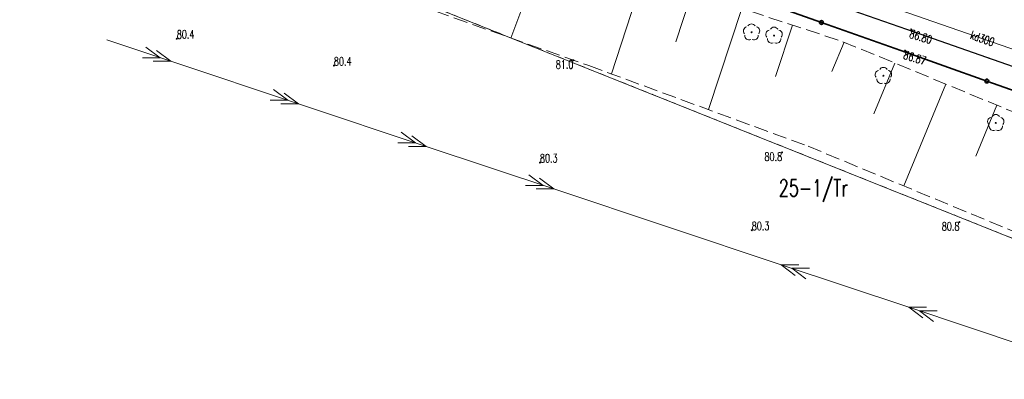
# Model space of a CAD drawing. Header units: metres. Extents: x 7505752 to 7507120, y 5839999 to 5840598.
# Tile 4 of 35: x 7505987 to 7506075, y 5840379 to 5840411. Entities that reach past the tile are written whole.
import ezdxf
from ezdxf.enums import TextEntityAlignment as Align

# ---------------------------------------------------------------- set-up
doc = ezdxf.new("R2010")
doc.units = ezdxf.units.M
for name, pattern in [('2_1', [0]), ('2_OTKJ', [2, 1.5, -0.5]), ('2_OTKK', [0]), ('2_OTRK', [1.75, 1.25, -0.5]), ('2_OTRKG', [1.75, 1.25, -0.5]), ('4_SUEP_A', [0]), ('4_SUKP', [0]), ('GDE', [0]), ('GUZ', [1, 0.5, -0.5])]:
    doc.linetypes.add(name, pattern=pattern)
doc.layers.get('0').update_dxf_attribs({"color": 250, "linetype": 'CONTINUOUS', "lineweight": 100})
for name, color, linetype, lineweight in [('Dzialki', 7, 'GDE', 18), ('OTK_L_0', 7, '2_OTKJ', 18), ('OTK_L_1', 7, '2_OTKK', 25), ('OTO_L_0', 7, 'CONTINUOUS', 35), ('OTR_L_1', 7, '2_OTRK', 18), ('OTR_T_0', 7, 'CONTINUOUS', 18), ('OTR_T_1', 7, 'CONTINUOUS', 18), ('SUEP_L_0', 1, '4_SUEP_A', 18)]:
    doc.layers.add(name, color=color, linetype=linetype, lineweight=lineweight)
for name, color, linetype, lineweight, true_color in [('Numery_uzytkow', 96, 'CONTINUOUS', 15, 0x008000), ('OTZ_T_0', 96, 'CONTINUOUS', 18, 0x008000), ('SUKP_E_T_0', 36, 'CONTINUOUS', 0, 0x803300), ('SUKP_L_0', 36, '4_SUKP', 18, 0x803300), ('Uzytki', 96, 'GUZ', 18, 0x008000)]:
    doc.layers.add(name, color=color, linetype=linetype, lineweight=lineweight, true_color=true_color)
doc.styles.get("Standard").update_dxf_attribs({"font": 'Simplex.SHX', "width": 0.75})

# ---------------------------------------------------------------- blocks, each defined once
blk = doc.blocks.new('2_OTRN')
at = {"linetype": 'CONTINUOUS'}
blk.add_circle((0, 0), 0.045, dxfattribs=at)
blk = doc.blocks.new('2_OTRS')
at = {"linetype": 'CONTINUOUS'}
blk.add_circle((0, 0), 0.045, dxfattribs=at)
blk = doc.blocks.new('2_OTZL')
at = {"linetype": 'CONTINUOUS'}
blk.add_circle((0, 0), 0.045, dxfattribs=at)
for centre, start, end in [((-0.357, 0.116), 102.14447, 221.86002), ((0, 0.375), 30.14012, 149.85988), ((0.357, 0.116), 318.13998, 77.85553), ((-0.22, -0.303), 174.14818, 293.85423), ((0.22, -0.303), 246.14577, 5.85182)]:
    blk.add_arc(centre, 0.375, start, end, dxfattribs=at)

msp = doc.modelspace()

# ---------------------------------------------------------------- linework, layer by layer
at = {"layer": 'Dzialki'}
msp.add_line((7506106.97, 5840379.02), (7505946.58, 5840443.14), dxfattribs=at)
at = {"layer": 'OTK_L_0', "linetype": '2_OTKJ'}
for p, q in [((7506066.065, 5840410.234), (7506018.233, 5840427.002)), ((7506095.521, 5840399.918), (7506066.065, 5840410.234))]:
    msp.add_line(p, q, dxfattribs=at)
at = {"layer": 'OTK_L_1', "linetype": '2_OTKK'}
for p, q in [((7506066.065, 5840410.234), (7506018.233, 5840427.002)), ((7506095.521, 5840399.918), (7506066.065, 5840410.234))]:
    msp.add_line(p, q, dxfattribs=at)
at = {"layer": 'OTO_L_0'}
for p, q in [((7506058.461, 5840410.861), (7506051.6, 5840413.298)), ((7506065.528, 5840408.35), (7506058.461, 5840410.861)), ((7506073.207, 5840405.634), (7506065.528, 5840408.35)), ((7506080.887, 5840402.917), (7506073.207, 5840405.634))]:
    msp.add_line(p, q, dxfattribs=at)
for centre in [(7506058.461, 5840410.861), (7506073.207, 5840405.634)]:
    msp.add_circle(centre, 0.17, dxfattribs=at)
at = {"layer": 'OTR_L_1', "linetype": '2_1'}
for p, q in [((7506033.949, 5840418.087), (7506030.775, 5840409.469)), ((7506042.568, 5840415.003), (7506039.732, 5840406.267)), ((7506046.932, 5840413.572), (7506045.47, 5840409.133)), ((7506051.371, 5840412.111), (7506048.398, 5840403.079)), ((7506055.887, 5840410.624), (7506054.375, 5840406.03)), ((7506060.479, 5840409.105), (7506059.393, 5840406.475)), ((7506065.019, 5840407.23), (7506063.146, 5840402.693)), ((7506069.557, 5840405.357), (7506065.808, 5840396.275)), ((7506074.098, 5840403.483), (7506072.222, 5840398.938))]:
    msp.add_line(p, q, dxfattribs=at)
at = {"layer": 'OTR_L_1', "linetype": '2_OTRKG'}
for p, q in [((7506043.812, 5840414.6), (7506060.382, 5840409.144)), ((7506060.382, 5840409.144), (7506075.798, 5840402.781))]:
    msp.add_line(p, q, dxfattribs=at)
at = {"layer": 'OTR_L_1', "linetype": '2_OTRK'}
for p, q in [((7506017.442, 5840414.195), (7506037.725, 5840407.006)), ((7506037.725, 5840407.006), (7506057.277, 5840399.811)), ((7506057.277, 5840399.811), (7506076.094, 5840392.012))]:
    msp.add_line(p, q, dxfattribs=at)
at = {"layer": 'SUEP_L_0', "linetype": '4_SUEP_A'}
for p, q in [((7505994.754, 5840409.296), (7506000.446, 5840407.397)), ((7505998.233, 5840408.663), (7505999.497, 5840407.714)), ((7505999.181, 5840408.346), (7506000.446, 5840407.397)), ((7505999.497, 5840407.714), (7505997.916, 5840407.714)), ((7506000.446, 5840407.397), (7505998.865, 5840407.397)), ((7506000.446, 5840407.397), (7506011.829, 5840403.599)), ((7506009.616, 5840404.865), (7506010.88, 5840403.916)), ((7506010.88, 5840403.916), (7506009.299, 5840403.916)), ((7506010.564, 5840404.548), (7506011.829, 5840403.599)), ((7506011.829, 5840403.599), (7506010.248, 5840403.6)), ((7506011.829, 5840403.599), (7506023.212, 5840399.802)), ((7506020.999, 5840401.067), (7506022.264, 5840400.118)), ((7506021.948, 5840400.751), (7506023.212, 5840399.802)), ((7506022.264, 5840400.118), (7506020.683, 5840400.119)), ((7506023.212, 5840399.802), (7506021.631, 5840399.802)), ((7506023.212, 5840399.802), (7506034.596, 5840396.004)), ((7506032.382, 5840397.27), (7506033.647, 5840396.321)), ((7506033.331, 5840396.953), (7506034.596, 5840396.004)), ((7506033.647, 5840396.321), (7506032.066, 5840396.321)), ((7506034.596, 5840396.004), (7506033.014, 5840396.005)), ((7506034.596, 5840396.004), (7506054.867, 5840389.241)), ((7506054.867, 5840389.241), (7506066.25, 5840385.444)), ((7506056.448, 5840389.241), (7506054.867, 5840389.241)), ((7506054.867, 5840389.241), (7506056.132, 5840388.292)), ((7506057.397, 5840388.925), (7506055.816, 5840388.925)), ((7506055.816, 5840388.925), (7506057.081, 5840387.976)), ((7506066.25, 5840385.444), (7506077.634, 5840381.646)), ((7506067.832, 5840385.443), (7506066.25, 5840385.444)), ((7506066.25, 5840385.444), (7506067.515, 5840384.495)), ((7506068.78, 5840385.127), (7506067.199, 5840385.127)), ((7506067.199, 5840385.127), (7506068.464, 5840384.178))]:
    msp.add_line(p, q, dxfattribs=at)
at = {"layer": 'SUKP_L_0', "linetype": '4_SUKP'}
msp.add_line((7506049.688, 5840417.45), (7506095.945, 5840401.392), dxfattribs=at)
at = {"layer": 'Uzytki'}
msp.add_line((7506106.97, 5840379.02), (7505946.58, 5840443.14), dxfattribs=at)

# ---------------------------------------------------------------- block references
at = {"layer": 'OTR_T_0'}
for p in [(7506066.465, 5840410.237), (7506065.928, 5840408.353)]:
    msp.add_blockref('2_OTRS', p, dxfattribs=at)
at = {"layer": 'OTR_T_1'}
for p in [(7506000.983, 5840409.409), (7506036.341, 5840407.486), (7506014.992, 5840407.017), (7506054.951, 5840399.265), (7506033.365, 5840398.364), (7506052.249, 5840392.315), (7506070.766, 5840393.045)]:
    msp.add_blockref('2_OTRN', p, dxfattribs=at)
at = {"layer": 'OTZ_T_0'}
for p in [(7506052.23, 5840409.98), (7506054.24, 5840409.69), (7506063.99, 5840406.1), (7506074.01, 5840401.9)]:
    msp.add_blockref('2_OTZL', p, dxfattribs=at)

# ---------------------------------------------------------------- texts
at = {"layer": 'Numery_uzytkow', "width": 0.7}
msp.add_text('25-1/Tr', height=1.5, dxfattribs=at).set_placement((7506054.657, 5840395.343))
at = {"layer": 'OTR_T_0', "lineweight": 9, "width": 0.7}
for s, rotation, p in [('86.80', 343.00924, (7506066.465, 5840410.237)), ('86.87', 343.39923, (7506065.928, 5840408.353))]:
    msp.add_text(s, height=0.75, rotation=rotation, dxfattribs=at).set_placement(p, align=Align.TOP_LEFT)
at = {"layer": 'OTR_T_1', "lineweight": 9, "width": 0.7}
for s, rotation, p in [('80.4', 0.40125, (7506000.983, 5840409.409)), ('80.4', 0.40081, (7506014.992, 5840407.017)), ('80.3', 0.40013, (7506033.365, 5840398.364)), ('80.3', 0.39961, (7506052.249, 5840392.315))]:
    msp.add_text(s, height=0.75, rotation=rotation, dxfattribs=at).set_placement(p)
for s, rotation, p in [('81.0', 0.40016, (7506036.341, 5840407.486)), ('80.8', 0.39958, (7506054.951, 5840399.265)), ('80.8', 0.39964, (7506070.766, 5840393.045))]:
    msp.add_text(s, height=0.75, rotation=rotation, dxfattribs=at).set_placement(p, align=Align.TOP_RIGHT)
at = {"layer": 'SUKP_E_T_0', "lineweight": 9, "width": 0.7}
msp.add_text('kd300', height=0.75, rotation=340.85573, dxfattribs=at).set_placement((7506072.817, 5840409.421), align=Align.MIDDLE)

doc.saveas('drawing.dxf')
